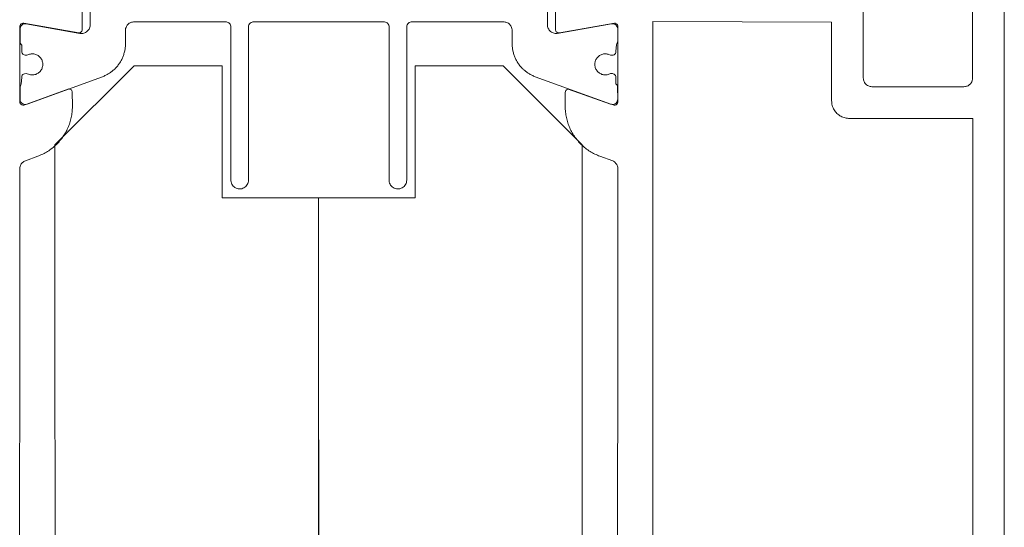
# Paper-space layout 'AD-02 DETAL MONTAŻU DRZWI' of a CAD drawing. Header units: millimetres. Extents: x 0 to 594, y 0 to 550.
# Tile 21 of 99: x 121.98 to 133.19, y 117.4 to 123.17. Entities that reach past the tile are written whole.
import ezdxf
from ezdxf.xclip import XClip

# ---------------------------------------------------------------- set-up
doc = ezdxf.new("R2010")
doc.units = ezdxf.units.MM
doc.header["$MEASUREMENT"] = 0
doc.header["$XCLIPFRAME"] = 0
doc.layers.add('A_stolarka_Nr_pióra__1', color=7, linetype='Continuous', lineweight=20)
doc.layers.add('A_stolarka_Nr_pióra__2', color=8, linetype='Continuous', lineweight=13)

# ---------------------------------------------------------------- blocks, each defined once
blk = doc.blocks.new('Rysunek_2_2', base_point=(-46914.584, -27095.2))
at = {"layer": 'A_stolarka_Nr_pióra__1', "color": 7, "linetype": 'Continuous', "lineweight": 20, "ltscale": 0.2, "flags": 128}
for points in [[(131.582, 123.311), (131.582, 122.511), (131.583, 122.498), (131.585, 122.488), (131.588, 122.478), (131.592, 122.469), (131.596, 122.46), (131.604, 122.449), (131.613, 122.439), (131.62, 122.433), (131.631, 122.425), (131.64, 122.42), (131.649, 122.417), (131.659, 122.414), (131.669, 122.412), (131.679, 122.411), (132.727, 122.411), (132.737, 122.412), (132.747, 122.413), (132.756, 122.416), (132.766, 122.419), (132.775, 122.423), (132.783, 122.429), (132.791, 122.435), (132.798, 122.441), (132.805, 122.449), (132.811, 122.457), (132.816, 122.466), (132.82, 122.475), (132.823, 122.485), (132.825, 122.494), (132.826, 122.504), (132.827, 124.608)], [(133.186, 126.558), (133.187, 112.21)], [(128.787, 115.236), (128.79, 121.476), (128.79, 121.487), (128.788, 121.497), (128.786, 121.507), (128.782, 121.517), (128.777, 121.526), (128.772, 121.535), (128.765, 121.543), (128.758, 121.55), (128.75, 121.557), (128.741, 121.563), (128.732, 121.567), (128.586, 121.621), (128.571, 121.626), (128.557, 121.632), (128.542, 121.639), (128.528, 121.645), (128.514, 121.652), (128.501, 121.66), (128.487, 121.668), (128.474, 121.676), (128.461, 121.684), (128.448, 121.693), (128.435, 121.702), (128.423, 121.712), (128.411, 121.721), (128.399, 121.731), (128.387, 121.742), (128.376, 121.752), (128.365, 121.763), (128.354, 121.775), (128.343, 121.786), (128.333, 121.798), (128.323, 121.81), (128.314, 121.822), (128.304, 121.835), (128.295, 121.848), (128.287, 121.861), (128.279, 121.874), (128.271, 121.887), (128.263, 121.901), (128.256, 121.915), (128.249, 121.929), (128.243, 121.943), (128.236, 121.958), (128.231, 121.972), (128.225, 121.987), (128.22, 122.001), (128.216, 122.016), (128.212, 122.031), (128.208, 122.046), (128.204, 122.062), (128.201, 122.077), (128.199, 122.092), (128.197, 122.108), (128.195, 122.123), (128.193, 122.139), (128.192, 122.154), (128.192, 122.17), (128.191, 122.186), (128.191, 122.346), (128.193, 122.357), (128.197, 122.367), (128.204, 122.375), (128.213, 122.381), (128.224, 122.385), (128.707, 122.213), (128.717, 122.211), (128.737, 122.204), (128.748, 122.202), (128.759, 122.203), (128.77, 122.207), (128.779, 122.214), (128.786, 122.223), (128.79, 122.234), (128.79, 123.093), (128.789, 123.103), (128.785, 123.113), (128.779, 123.121), (128.771, 123.128), (128.761, 123.132), (128.751, 123.133), (128.127, 123.024), (128.116, 123.023), (128.106, 123.025), (128.097, 123.03), (128.089, 123.037), (128.084, 123.046), (128.081, 123.056), (128.08, 123.472)], [(131.582, 123.311), (131.582, 122.511), (131.583, 122.498), (131.585, 122.488), (131.588, 122.478), (131.592, 122.469), (131.596, 122.46), (131.604, 122.449), (131.613, 122.439), (131.62, 122.433), (131.631, 122.425), (131.64, 122.42), (131.649, 122.417), (131.659, 122.414), (131.669, 122.412), (131.679, 122.411), (132.727, 122.411), (132.737, 122.412), (132.747, 122.413), (132.756, 122.416), (132.766, 122.419), (132.775, 122.423), (132.783, 122.429), (132.791, 122.435), (132.798, 122.441), (132.805, 122.449), (132.811, 122.457), (132.816, 122.466), (132.82, 122.475), (132.823, 122.485), (132.825, 122.494), (132.826, 122.504), (132.827, 124.608)], [(133.186, 126.558), (133.187, 112.21)], [(128.787, 115.236), (128.79, 121.476), (128.79, 121.487), (128.788, 121.497), (128.786, 121.507), (128.782, 121.517), (128.777, 121.526), (128.772, 121.535), (128.765, 121.543), (128.758, 121.55), (128.75, 121.557), (128.741, 121.563), (128.732, 121.567), (128.586, 121.621), (128.571, 121.626), (128.557, 121.632), (128.542, 121.639), (128.528, 121.645), (128.514, 121.652), (128.501, 121.66), (128.487, 121.668), (128.474, 121.676), (128.461, 121.684), (128.448, 121.693), (128.435, 121.702), (128.423, 121.712), (128.411, 121.721), (128.399, 121.731), (128.387, 121.742), (128.376, 121.752), (128.365, 121.763), (128.354, 121.775), (128.343, 121.786), (128.333, 121.798), (128.323, 121.81), (128.314, 121.822), (128.304, 121.835), (128.295, 121.848), (128.287, 121.861), (128.279, 121.874), (128.271, 121.887), (128.263, 121.901), (128.256, 121.915), (128.249, 121.929), (128.243, 121.943), (128.236, 121.958), (128.231, 121.972), (128.225, 121.987), (128.22, 122.001), (128.216, 122.016), (128.212, 122.031), (128.208, 122.046), (128.204, 122.062), (128.201, 122.077), (128.199, 122.092), (128.197, 122.108), (128.195, 122.123), (128.193, 122.139), (128.192, 122.154), (128.192, 122.17), (128.191, 122.186), (128.191, 122.346), (128.193, 122.357), (128.197, 122.367), (128.204, 122.375), (128.213, 122.381), (128.224, 122.385), (128.707, 122.213), (128.717, 122.211), (128.737, 122.204), (128.748, 122.202), (128.759, 122.203), (128.77, 122.207), (128.779, 122.214), (128.786, 122.223), (128.79, 122.234), (128.79, 123.093), (128.789, 123.103), (128.785, 123.113), (128.779, 123.121), (128.771, 123.128), (128.761, 123.132), (128.751, 123.133), (128.127, 123.024), (128.116, 123.023), (128.106, 123.025), (128.097, 123.03), (128.089, 123.037), (128.084, 123.046), (128.081, 123.056), (128.08, 123.472)], [(122.694, 123.481), (122.695, 123.063), (122.694, 123.053), (122.69, 123.043), (122.684, 123.035), (122.676, 123.029), (122.666, 123.025), (122.656, 123.023), (122.032, 123.133), (122.021, 123.133), (122.011, 123.131), (122.002, 123.126), (121.994, 123.119), (121.989, 123.11), (121.985, 123.1), (121.985, 122.242), (121.986, 122.231), (121.991, 122.22), (121.999, 122.212), (122.008, 122.205), (122.019, 122.202), (122.031, 122.202), (122.054, 122.21), (122.064, 122.212), (122.542, 122.386), (122.553, 122.385), (122.563, 122.381), (122.572, 122.374), (122.579, 122.365), (122.583, 122.355), (122.584, 122.186), (122.584, 122.17), (122.583, 122.154), (122.582, 122.139), (122.581, 122.123), (122.579, 122.108), (122.577, 122.092), (122.574, 122.077), (122.571, 122.062), (122.567, 122.046), (122.564, 122.031), (122.559, 122.016), (122.555, 122.001), (122.55, 121.987), (122.545, 121.972), (122.539, 121.958), (122.533, 121.943), (122.526, 121.929), (122.519, 121.915), (122.512, 121.901), (122.505, 121.887), (122.497, 121.874), (122.488, 121.861), (122.48, 121.848), (122.471, 121.835), (122.462, 121.822), (122.452, 121.81), (122.442, 121.798), (122.432, 121.786), (122.422, 121.775), (122.411, 121.763), (122.4, 121.752), (122.388, 121.742), (122.377, 121.731), (122.365, 121.721), (122.353, 121.712), (122.34, 121.702), (122.327, 121.693), (122.315, 121.684), (122.301, 121.676), (122.288, 121.668), (122.275, 121.66), (122.261, 121.652), (122.247, 121.645), (122.233, 121.639), (122.219, 121.632), (122.204, 121.626), (122.19, 121.621), (122.051, 121.57), (122.041, 121.566), (122.032, 121.561), (122.023, 121.555), (122.016, 121.548), (122.008, 121.541), (122.002, 121.533), (121.997, 121.524), (121.992, 121.514), (121.989, 121.504), (121.986, 121.494), (121.985, 121.484), (121.984, 115.24)], [(122.694, 123.481), (122.695, 123.063), (122.694, 123.053), (122.69, 123.043), (122.684, 123.035), (122.676, 123.029), (122.666, 123.025), (122.656, 123.023), (122.032, 123.133), (122.021, 123.133), (122.011, 123.131), (122.002, 123.126), (121.994, 123.119), (121.989, 123.11), (121.985, 123.1), (121.985, 122.242), (121.986, 122.231), (121.991, 122.22), (121.999, 122.212), (122.008, 122.205), (122.019, 122.202), (122.031, 122.202), (122.054, 122.21), (122.064, 122.212), (122.542, 122.386), (122.553, 122.385), (122.563, 122.381), (122.572, 122.374), (122.579, 122.365), (122.583, 122.355), (122.584, 122.186), (122.584, 122.17), (122.583, 122.154), (122.582, 122.139), (122.581, 122.123), (122.579, 122.108), (122.577, 122.092), (122.574, 122.077), (122.571, 122.062), (122.567, 122.046), (122.564, 122.031), (122.559, 122.016), (122.555, 122.001), (122.55, 121.987), (122.545, 121.972), (122.539, 121.958), (122.533, 121.943), (122.526, 121.929), (122.519, 121.915), (122.512, 121.901), (122.505, 121.887), (122.497, 121.874), (122.488, 121.861), (122.48, 121.848), (122.471, 121.835), (122.462, 121.822), (122.452, 121.81), (122.442, 121.798), (122.432, 121.786), (122.422, 121.775), (122.411, 121.763), (122.4, 121.752), (122.388, 121.742), (122.377, 121.731), (122.365, 121.721), (122.353, 121.712), (122.34, 121.702), (122.327, 121.693), (122.315, 121.684), (122.301, 121.676), (122.288, 121.668), (122.275, 121.66), (122.261, 121.652), (122.247, 121.645), (122.233, 121.639), (122.219, 121.632), (122.204, 121.626), (122.19, 121.621), (122.051, 121.57), (122.041, 121.566), (122.032, 121.561), (122.023, 121.555), (122.016, 121.548), (122.008, 121.541), (122.002, 121.533), (121.997, 121.524), (121.992, 121.514), (121.989, 121.504), (121.986, 121.494), (121.985, 121.484), (121.984, 115.24)], [(127.988, 123.409), (127.988, 123.117), (127.988, 123.106), (127.99, 123.095), (127.993, 123.084), (127.997, 123.074), (128.003, 123.064), (128.009, 123.055), (128.017, 123.047), (128.025, 123.039), (128.034, 123.033), (128.044, 123.027), (128.054, 123.023), (128.065, 123.02), (128.076, 123.018), (128.087, 123.017), (128.098, 123.017), (128.717, 123.126), (128.728, 123.127), (128.739, 123.126), (128.75, 123.123), (128.76, 123.118), (128.769, 123.111), (128.776, 123.103), (128.782, 123.093), (128.786, 123.083), (128.788, 123.072), (128.788, 122.93), (128.787, 122.919), (128.784, 122.909), (128.779, 122.899), (128.773, 122.891), (128.768, 122.81), (128.766, 122.8), (128.762, 122.79), (128.756, 122.781), (128.747, 122.775), (128.737, 122.771), (128.715, 122.77), (128.705, 122.771), (128.689, 122.778), (128.679, 122.781), (128.669, 122.783), (128.659, 122.785), (128.649, 122.785), (128.639, 122.785), (128.628, 122.784), (128.618, 122.782), (128.609, 122.779), (128.599, 122.775), (128.59, 122.77), (128.581, 122.765), (128.573, 122.759), (128.565, 122.752), (128.558, 122.745), (128.552, 122.737), (128.546, 122.729), (128.541, 122.72), (128.536, 122.71), (128.533, 122.701), (128.53, 122.691), (128.529, 122.681), (128.528, 122.67), (128.528, 122.66), (128.529, 122.65), (128.53, 122.64), (128.533, 122.63), (128.536, 122.62), (128.541, 122.611), (128.546, 122.602), (128.552, 122.594), (128.558, 122.586), (128.565, 122.578), (128.573, 122.571), (128.581, 122.565), (128.59, 122.56), (128.599, 122.556), (128.609, 122.552), (128.618, 122.549), (128.628, 122.547), (128.639, 122.546), (128.649, 122.545), (128.659, 122.546), (128.669, 122.547), (128.679, 122.549), (128.689, 122.553), (128.698, 122.556), (128.708, 122.56), (128.728, 122.56), (128.738, 122.559), (128.748, 122.555), (128.756, 122.548), (128.763, 122.539), (128.767, 122.529), (128.768, 122.445), (128.775, 122.437), (128.781, 122.428), (128.785, 122.418), (128.787, 122.408), (128.788, 122.27), (128.786, 122.257), (128.783, 122.246), (128.777, 122.235), (128.769, 122.226), (128.759, 122.218), (128.748, 122.213), (128.736, 122.21), (128.724, 122.21), (128.712, 122.212), (127.851, 122.525), (127.841, 122.529), (127.832, 122.532), (127.822, 122.537), (127.813, 122.541), (127.803, 122.546), (127.794, 122.551), (127.785, 122.556), (127.776, 122.561), (127.768, 122.567), (127.759, 122.573), (127.75, 122.579), (127.742, 122.585), (127.734, 122.591), (127.726, 122.598), (127.718, 122.605), (127.711, 122.612), (127.703, 122.619), (127.696, 122.627), (127.689, 122.635), (127.682, 122.642), (127.676, 122.65), (127.669, 122.659), (127.663, 122.667), (127.657, 122.675), (127.651, 122.684), (127.646, 122.693), (127.641, 122.702), (127.636, 122.711), (127.631, 122.72), (127.626, 122.73), (127.622, 122.739), (127.618, 122.749), (127.614, 122.758), (127.61, 122.768), (127.607, 122.778), (127.604, 122.788), (127.601, 122.798), (127.599, 122.808), (127.596, 122.818), (127.594, 122.828), (127.593, 122.839), (127.591, 122.849), (127.59, 122.859), (127.589, 122.87), (127.588, 122.88), (127.588, 122.89), (127.588, 122.901), (127.588, 123.049), (127.587, 123.059), (127.585, 123.072), (127.581, 123.085), (127.577, 123.094), (127.572, 123.103), (127.566, 123.111), (127.56, 123.119), (127.552, 123.126), (127.544, 123.132), (127.536, 123.137), (127.527, 123.141), (127.517, 123.145), (127.508, 123.147), (127.498, 123.149), (127.488, 123.149), (126.448, 123.149), (126.438, 123.148), (126.428, 123.146), (126.417, 123.141), (126.407, 123.134), (126.399, 123.125), (126.393, 123.114), (126.389, 123.103), (126.388, 123.091), (126.388, 121.349), (126.387, 121.336), (126.384, 121.323), (126.38, 121.31), (126.374, 121.298), (126.366, 121.287), (126.357, 121.277), (126.347, 121.269), (126.336, 121.262), (126.324, 121.256), (126.311, 121.252), (126.298, 121.25), (126.284, 121.249), (126.271, 121.251), (126.258, 121.254), (126.246, 121.258), (126.234, 121.265), (126.223, 121.273), (126.214, 121.282), (126.205, 121.293), (126.198, 121.304), (126.193, 121.316), (126.19, 121.329), (126.188, 121.343), (126.188, 123.089), (126.187, 123.101), (126.184, 123.111), (126.178, 123.121), (126.172, 123.129), (126.165, 123.136), (126.157, 123.142), (126.146, 123.147), (126.136, 123.149), (124.648, 123.149), (124.638, 123.148), (124.628, 123.146), (124.617, 123.141), (124.607, 123.134), (124.599, 123.125), (124.593, 123.114), (124.589, 123.103), (124.588, 123.091), (124.588, 121.349), (124.587, 121.336), (124.584, 121.323), (124.58, 121.31), (124.574, 121.298), (124.566, 121.287), (124.557, 121.277), (124.547, 121.269), (124.536, 121.262), (124.524, 121.256), (124.511, 121.252), (124.498, 121.25), (124.484, 121.249), (124.471, 121.251), (124.458, 121.254), (124.446, 121.258), (124.434, 121.265), (124.423, 121.273), (124.414, 121.282), (124.405, 121.293), (124.398, 121.304), (124.393, 121.316), (124.39, 121.329), (124.388, 121.343), (124.388, 123.089), (124.387, 123.101), (124.384, 123.111), (124.378, 123.121), (124.372, 123.129), (124.365, 123.136), (124.357, 123.142), (124.346, 123.147), (124.336, 123.149), (123.288, 123.149), (123.278, 123.149), (123.268, 123.147), (123.258, 123.145), (123.249, 123.141), (123.24, 123.137), (123.231, 123.132), (123.223, 123.126), (123.216, 123.119), (123.209, 123.111), (123.203, 123.103), (123.198, 123.094), (123.194, 123.085), (123.19, 123.072), (123.189, 123.063), (123.188, 123.053), (123.188, 122.901), (123.188, 122.89), (123.187, 122.88), (123.187, 122.87), (123.186, 122.859), (123.184, 122.849), (123.183, 122.839), (123.181, 122.828), (123.179, 122.818), (123.177, 122.808), (123.174, 122.798), (123.171, 122.788), (123.168, 122.778), (123.165, 122.768), (123.162, 122.758), (123.158, 122.749), (123.154, 122.739), (123.149, 122.73), (123.145, 122.72), (123.14, 122.711), (123.135, 122.702), (123.13, 122.693), (123.124, 122.684), (123.118, 122.675), (123.112, 122.667), (123.106, 122.659), (123.1, 122.65), (123.093, 122.642), (123.086, 122.635), (123.079, 122.627), (123.072, 122.619), (123.065, 122.612), (123.057, 122.605), (123.049, 122.598), (123.041, 122.591), (123.033, 122.585), (123.025, 122.579), (123.017, 122.573), (123.008, 122.567), (122.999, 122.561), (122.99, 122.556), (122.981, 122.551), (122.972, 122.546), (122.963, 122.541), (122.953, 122.537), (122.944, 122.532), (122.934, 122.529), (122.925, 122.525), (122.068, 122.213), (122.056, 122.21), (122.044, 122.21), (122.032, 122.212), (122.021, 122.216), (122.01, 122.223), (122.002, 122.231), (121.995, 122.241), (121.99, 122.253), (121.988, 122.265), (121.988, 122.4), (121.989, 122.411), (121.992, 122.422), (121.996, 122.431), (122.002, 122.44), (122.008, 122.52), (122.009, 122.531), (122.013, 122.541), (122.02, 122.549), (122.029, 122.555), (122.038, 122.559), (122.06, 122.56), (122.07, 122.559), (122.086, 122.553), (122.096, 122.549), (122.106, 122.547), (122.116, 122.546), (122.127, 122.545), (122.137, 122.546), (122.147, 122.547), (122.157, 122.549), (122.167, 122.552), (122.176, 122.556), (122.186, 122.56), (122.194, 122.565), (122.203, 122.571), (122.21, 122.578), (122.217, 122.586), (122.224, 122.594), (122.23, 122.602), (122.235, 122.611), (122.239, 122.62), (122.242, 122.63), (122.245, 122.64), (122.247, 122.65), (122.248, 122.66), (122.248, 122.67), (122.247, 122.681), (122.245, 122.691), (122.242, 122.701), (122.239, 122.71), (122.235, 122.72), (122.23, 122.729), (122.224, 122.737), (122.217, 122.745), (122.21, 122.752), (122.203, 122.759), (122.194, 122.765), (122.186, 122.77), (122.176, 122.775), (122.167, 122.779), (122.157, 122.782), (122.147, 122.784), (122.137, 122.785), (122.127, 122.785), (122.116, 122.785), (122.106, 122.783), (122.096, 122.781), (122.086, 122.778), (122.077, 122.774), (122.067, 122.771), (122.048, 122.77), (122.037, 122.772), (122.027, 122.776), (122.019, 122.782), (122.013, 122.791), (122.009, 122.801), (122.008, 122.885), (122, 122.893), (121.995, 122.902), (121.99, 122.912), (121.988, 122.922), (121.988, 123.067), (121.989, 123.078), (121.992, 123.089), (121.997, 123.099), (122.004, 123.108), (122.012, 123.115), (122.021, 123.121), (122.032, 123.125), (122.043, 123.127), (122.054, 123.127), (122.67, 123.018), (122.681, 123.017), (122.693, 123.017), (122.704, 123.018), (122.715, 123.021), (122.725, 123.024), (122.735, 123.029), (122.745, 123.035), (122.753, 123.041), (122.761, 123.049), (122.768, 123.058), (122.775, 123.067), (122.78, 123.077), (122.783, 123.088), (122.786, 123.098), (122.787, 123.109), (122.788, 123.409)], [(129.187, 113.569), (129.187, 123.151), (131.222, 123.145), (131.222, 122.251), (131.223, 122.238), (131.224, 122.224), (131.226, 122.211), (131.229, 122.198), (131.233, 122.185), (131.238, 122.173), (131.244, 122.161), (131.25, 122.149), (131.257, 122.138), (131.265, 122.127), (131.274, 122.117), (131.283, 122.107), (131.293, 122.098), (131.304, 122.09), (131.315, 122.082), (131.326, 122.076), (131.338, 122.07), (131.35, 122.064), (131.363, 122.06), (131.376, 122.057), (131.389, 122.054), (131.402, 122.052), (131.416, 122.051), (132.827, 122.051), (132.827, 113.569)], [(129.187, 113.569), (129.187, 123.151), (131.222, 123.145), (131.222, 122.251), (131.223, 122.238), (131.224, 122.224), (131.226, 122.211), (131.229, 122.198), (131.233, 122.185), (131.238, 122.173), (131.244, 122.161), (131.25, 122.149), (131.257, 122.138), (131.265, 122.127), (131.274, 122.117), (131.283, 122.107), (131.293, 122.098), (131.304, 122.09), (131.315, 122.082), (131.326, 122.076), (131.338, 122.07), (131.35, 122.064), (131.363, 122.06), (131.376, 122.057), (131.389, 122.054), (131.402, 122.052), (131.416, 122.051), (132.827, 122.051), (132.827, 113.569)]]:
    blk.add_lwpolyline(points, dxfattribs=at)
for points in [[(125.386, 121.149), (124.287, 121.149), (124.287, 122.649), (123.287, 122.649), (122.386, 121.749), (122.387, 115.049), (123.287, 114.149), (124.287, 114.149), (124.287, 115.649), (125.387, 115.649)], [(125.386, 121.149), (124.287, 121.149), (124.287, 122.649), (123.287, 122.649), (122.386, 121.749), (122.387, 115.049), (123.287, 114.149), (124.287, 114.149), (124.287, 115.649), (125.387, 115.649)], [(125.385, 121.149), (126.485, 121.149), (126.485, 122.649), (127.484, 122.649), (128.385, 121.749), (128.384, 115.049), (127.484, 114.149), (126.485, 114.149), (126.485, 115.649), (125.385, 115.649)], [(125.385, 121.149), (126.485, 121.149), (126.485, 122.649), (127.484, 122.649), (128.385, 121.749), (128.384, 115.049), (127.484, 114.149), (126.485, 114.149), (126.485, 115.649), (125.385, 115.649)]]:
    blk.add_lwpolyline(points, close=True, dxfattribs=at)
at = {"layer": 'A_stolarka_Nr_pióra__2', "color": 8, "linetype": 'Continuous', "lineweight": 13, "ltscale": 0.2, "flags": 128}
blk.add_lwpolyline([(127.988, 123.409), (127.988, 123.117), (127.988, 123.106), (127.99, 123.095), (127.993, 123.084), (127.997, 123.074), (128.003, 123.064), (128.009, 123.055), (128.017, 123.047), (128.025, 123.039), (128.034, 123.033), (128.044, 123.027), (128.054, 123.023), (128.065, 123.02), (128.076, 123.018), (128.087, 123.017), (128.098, 123.017), (128.717, 123.126), (128.728, 123.127), (128.739, 123.126), (128.75, 123.123), (128.76, 123.118), (128.769, 123.111), (128.776, 123.103), (128.782, 123.093), (128.786, 123.083), (128.788, 123.072), (128.788, 122.93), (128.787, 122.919), (128.784, 122.909), (128.779, 122.899), (128.773, 122.891), (128.768, 122.81), (128.766, 122.8), (128.762, 122.79), (128.756, 122.781), (128.747, 122.775), (128.737, 122.771), (128.715, 122.77), (128.705, 122.771), (128.689, 122.778), (128.679, 122.781), (128.669, 122.783), (128.659, 122.785), (128.649, 122.785), (128.639, 122.785), (128.628, 122.784), (128.618, 122.782), (128.609, 122.779), (128.599, 122.775), (128.59, 122.77), (128.581, 122.765), (128.573, 122.759), (128.565, 122.752), (128.558, 122.745), (128.552, 122.737), (128.546, 122.729), (128.541, 122.72), (128.536, 122.71), (128.533, 122.701), (128.53, 122.691), (128.529, 122.681), (128.528, 122.67), (128.528, 122.66), (128.529, 122.65), (128.53, 122.64), (128.533, 122.63), (128.536, 122.62), (128.541, 122.611), (128.546, 122.602), (128.552, 122.594), (128.558, 122.586), (128.565, 122.578), (128.573, 122.571), (128.581, 122.565), (128.59, 122.56), (128.599, 122.556), (128.609, 122.552), (128.618, 122.549), (128.628, 122.547), (128.639, 122.546), (128.649, 122.545), (128.659, 122.546), (128.669, 122.547), (128.679, 122.549), (128.689, 122.553), (128.698, 122.556), (128.708, 122.56), (128.728, 122.56), (128.738, 122.559), (128.748, 122.555), (128.756, 122.548), (128.763, 122.539), (128.767, 122.529), (128.768, 122.445), (128.775, 122.437), (128.781, 122.428), (128.785, 122.418), (128.787, 122.408), (128.788, 122.27), (128.786, 122.257), (128.783, 122.246), (128.777, 122.235), (128.769, 122.226), (128.759, 122.218), (128.748, 122.213), (128.736, 122.21), (128.724, 122.21), (128.712, 122.212), (127.851, 122.525), (127.841, 122.529), (127.832, 122.532), (127.822, 122.537), (127.813, 122.541), (127.803, 122.546), (127.794, 122.551), (127.785, 122.556), (127.776, 122.561), (127.768, 122.567), (127.759, 122.573), (127.75, 122.579), (127.742, 122.585), (127.734, 122.591), (127.726, 122.598), (127.718, 122.605), (127.711, 122.612), (127.703, 122.619), (127.696, 122.627), (127.689, 122.635), (127.682, 122.642), (127.676, 122.65), (127.669, 122.659), (127.663, 122.667), (127.657, 122.675), (127.651, 122.684), (127.646, 122.693), (127.641, 122.702), (127.636, 122.711), (127.631, 122.72), (127.626, 122.73), (127.622, 122.739), (127.618, 122.749), (127.614, 122.758), (127.61, 122.768), (127.607, 122.778), (127.604, 122.788), (127.601, 122.798), (127.599, 122.808), (127.596, 122.818), (127.594, 122.828), (127.593, 122.839), (127.591, 122.849), (127.59, 122.859), (127.589, 122.87), (127.588, 122.88), (127.588, 122.89), (127.588, 122.901), (127.588, 123.049), (127.587, 123.059), (127.585, 123.072), (127.581, 123.085), (127.577, 123.094), (127.572, 123.103), (127.566, 123.111), (127.56, 123.119), (127.552, 123.126), (127.544, 123.132), (127.536, 123.137), (127.527, 123.141), (127.517, 123.145), (127.508, 123.147), (127.498, 123.149), (127.488, 123.149), (126.448, 123.149), (126.438, 123.148), (126.428, 123.146), (126.417, 123.141), (126.407, 123.134), (126.399, 123.125), (126.393, 123.114), (126.389, 123.103), (126.388, 123.091), (126.388, 121.349), (126.387, 121.336), (126.384, 121.323), (126.38, 121.31), (126.374, 121.298), (126.366, 121.287), (126.357, 121.277), (126.347, 121.269), (126.336, 121.262), (126.324, 121.256), (126.311, 121.252), (126.298, 121.25), (126.284, 121.249), (126.271, 121.251), (126.258, 121.254), (126.246, 121.258), (126.234, 121.265), (126.223, 121.273), (126.214, 121.282), (126.205, 121.293), (126.198, 121.304), (126.193, 121.316), (126.19, 121.329), (126.188, 121.343), (126.188, 123.089), (126.187, 123.101), (126.184, 123.111), (126.178, 123.121), (126.172, 123.129), (126.165, 123.136), (126.157, 123.142), (126.146, 123.147), (126.136, 123.149), (124.648, 123.149), (124.638, 123.148), (124.628, 123.146), (124.617, 123.141), (124.607, 123.134), (124.599, 123.125), (124.593, 123.114), (124.589, 123.103), (124.588, 123.091), (124.588, 121.349), (124.587, 121.336), (124.584, 121.323), (124.58, 121.31), (124.574, 121.298), (124.566, 121.287), (124.557, 121.277), (124.547, 121.269), (124.536, 121.262), (124.524, 121.256), (124.511, 121.252), (124.498, 121.25), (124.484, 121.249), (124.471, 121.251), (124.458, 121.254), (124.446, 121.258), (124.434, 121.265), (124.423, 121.273), (124.414, 121.282), (124.405, 121.293), (124.398, 121.304), (124.393, 121.316), (124.39, 121.329), (124.388, 121.343), (124.388, 123.089), (124.387, 123.101), (124.384, 123.111), (124.378, 123.121), (124.372, 123.129), (124.365, 123.136), (124.357, 123.142), (124.346, 123.147), (124.336, 123.149), (123.288, 123.149), (123.278, 123.149), (123.268, 123.147), (123.258, 123.145), (123.249, 123.141), (123.24, 123.137), (123.231, 123.132), (123.223, 123.126), (123.216, 123.119), (123.209, 123.111), (123.203, 123.103), (123.198, 123.094), (123.194, 123.085), (123.19, 123.072), (123.189, 123.063), (123.188, 123.053), (123.188, 122.901), (123.188, 122.89), (123.187, 122.88), (123.187, 122.87), (123.186, 122.859), (123.184, 122.849), (123.183, 122.839), (123.181, 122.828), (123.179, 122.818), (123.177, 122.808), (123.174, 122.798), (123.171, 122.788), (123.168, 122.778), (123.165, 122.768), (123.162, 122.758), (123.158, 122.749), (123.154, 122.739), (123.149, 122.73), (123.145, 122.72), (123.14, 122.711), (123.135, 122.702), (123.13, 122.693), (123.124, 122.684), (123.118, 122.675), (123.112, 122.667), (123.106, 122.659), (123.1, 122.65), (123.093, 122.642), (123.086, 122.635), (123.079, 122.627), (123.072, 122.619), (123.065, 122.612), (123.057, 122.605), (123.049, 122.598), (123.041, 122.591), (123.033, 122.585), (123.025, 122.579), (123.017, 122.573), (123.008, 122.567), (122.999, 122.561), (122.99, 122.556), (122.981, 122.551), (122.972, 122.546), (122.963, 122.541), (122.953, 122.537), (122.944, 122.532), (122.934, 122.529), (122.925, 122.525), (122.068, 122.213), (122.056, 122.21), (122.044, 122.21), (122.032, 122.212), (122.021, 122.216), (122.01, 122.223), (122.002, 122.231), (121.995, 122.241), (121.99, 122.253), (121.988, 122.265), (121.988, 122.4), (121.989, 122.411), (121.992, 122.422), (121.996, 122.431), (122.002, 122.44), (122.008, 122.52), (122.009, 122.531), (122.013, 122.541), (122.02, 122.549), (122.029, 122.555), (122.038, 122.559), (122.06, 122.56), (122.07, 122.559), (122.086, 122.553), (122.096, 122.549), (122.106, 122.547), (122.116, 122.546), (122.127, 122.545), (122.137, 122.546), (122.147, 122.547), (122.157, 122.549), (122.167, 122.552), (122.176, 122.556), (122.186, 122.56), (122.194, 122.565), (122.203, 122.571), (122.21, 122.578), (122.217, 122.586), (122.224, 122.594), (122.23, 122.602), (122.235, 122.611), (122.239, 122.62), (122.242, 122.63), (122.245, 122.64), (122.247, 122.65), (122.248, 122.66), (122.248, 122.67), (122.247, 122.681), (122.245, 122.691), (122.242, 122.701), (122.239, 122.71), (122.235, 122.72), (122.23, 122.729), (122.224, 122.737), (122.217, 122.745), (122.21, 122.752), (122.203, 122.759), (122.194, 122.765), (122.186, 122.77), (122.176, 122.775), (122.167, 122.779), (122.157, 122.782), (122.147, 122.784), (122.137, 122.785), (122.127, 122.785), (122.116, 122.785), (122.106, 122.783), (122.096, 122.781), (122.086, 122.778), (122.077, 122.774), (122.067, 122.771), (122.048, 122.77), (122.037, 122.772), (122.027, 122.776), (122.019, 122.782), (122.013, 122.791), (122.009, 122.801), (122.008, 122.885), (122, 122.893), (121.995, 122.902), (121.99, 122.912), (121.988, 122.922), (121.988, 123.067), (121.989, 123.078), (121.992, 123.089), (121.997, 123.099), (122.004, 123.108), (122.012, 123.115), (122.021, 123.121), (122.032, 123.125), (122.043, 123.127), (122.054, 123.127), (122.67, 123.018), (122.681, 123.017), (122.693, 123.017), (122.704, 123.018), (122.715, 123.021), (122.725, 123.024), (122.735, 123.029), (122.745, 123.035), (122.753, 123.041), (122.761, 123.049), (122.768, 123.058), (122.775, 123.067), (122.78, 123.077), (122.783, 123.088), (122.786, 123.098), (122.787, 123.109), (122.788, 123.409)], dxfattribs=at)

psp = doc.layouts.new('AD-02 DETAL MONTAŻU DRZWI')

# ---------------------------------------------------------------- block references
at = {"color": 37, "linetype": 'Continuous', "lineweight": 5, "true_color": 0x656532}
ref = psp.add_blockref('Rysunek_2_2', (-46914.584, -27095.2), dxfattribs=at)
XClip(ref).set_block_clipping_path([(33.2101829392, 4.9001792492), (292.97782874, 254.0652997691)])

doc.saveas('drawing.dxf')
